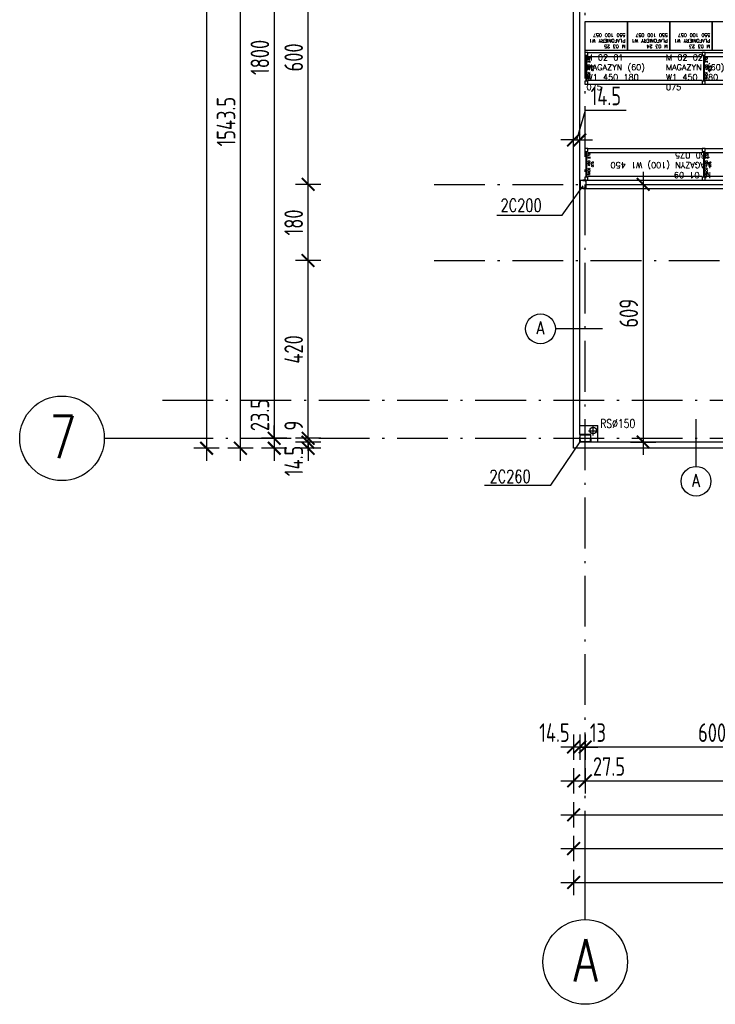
# Model space of a CAD drawing. Extents: x 153948 to 285449, y -89387 to -60195.
# Tile 6 of 100: x 247383 to 249028, y -87017 to -84690. Entities that reach past the tile are written whole.
import ezdxf
from ezdxf.enums import TextEntityAlignment as Align

# ---------------------------------------------------------------- set-up
doc = ezdxf.new("R2010")
doc.units = 0
doc.header["$LTSCALE"] = 100
doc.header["$MEASUREMENT"] = 0
doc.header["$PDMODE"] = 1
doc.linetypes.add('ACAD_ISO10W100', pattern=[18.5, 12, -3, 0.5, -3])
doc.layers.get('0').update_dxf_attribs({"linetype": 'CONTINUOUS'})
doc.layers.get('DEFPOINTS').update_dxf_attribs({"linetype": 'CONTINUOUS'})
for name, color, linetype in [('1', 2, 'CONTINUOUS'), ('K-STA', 2, 'CONTINUOUS'), ('OSIE', 8, 'ACAD_ISO10W100'), ('R-----OP', 2, 'CONTINUOUS'), ('rak550', 6, 'CONTINUOUS'), ('RS Minimasa VBA', 7, 'CONTINUOUS'), ('RS REGAŁY', 7, 'CONTINUOUS'), ('RYNNY', 2, 'CONTINUOUS'), ('SCIANY-GK', 11, 'CONTINUOUS'), ('TEXT', 11, 'CONTINUOUS'), ('TEXT1', 2, 'CONTINUOUS'), ('WYMIARY', 1, 'CONTINUOUS')]:
    doc.layers.add(name, color=color, linetype=linetype)
doc.layers.add('PANELE', color=3, linetype='CONTINUOUS', lineweight=30)
doc.styles.add('DYBY-NORMALNY-0-8-N', font='ROMANS.SHX', dxfattribs={"width": 0.8})
doc.styles.get("Standard").update_dxf_attribs({"font": 'txt.shx'})
doc.styles.add('STYLE2', font='isocp.shx', dxfattribs={"width": 0.8})
doc.styles.add('TXT3', font='SIMPLEX.SHX', dxfattribs={"width": 0.75, "height": 40})
doc.dimstyles.new('KRESKI_100', dxfattribs={"dimscale": 20, "dimtxt": 2.2, "dimasz": 1.5, "dimexe": 1.5, "dimexo": 1.5, "dimgap": 0.6, "dimtad": 1, "dimdec": 1, "dimrnd": 0.5, "dimdsep": 46, "dimtxsty": 'STYLE2', "dimblk1": 'ARCHTICK', "dimblk2": 'ARCHTICK', "dimsah": 1, "dimcen": 2.5, "dimdle": 1.5, "dimclrd": 10, "dimclre": 10, "dimclrt": 15, "dimadec": 0, "dimazin": 0, "dimtfac": 1, "dimtdec": 1, "dimtmove": 1, "dimatfit": 3, "dimldrblk": 'ARCHTICK', "dimfxl": 1.5, "dimfxlon": 1, "dimtolj": 1, "dimtzin": 0, "dimarcsym": 0})

# ---------------------------------------------------------------- blocks, each defined once
blk = doc.blocks.new('SC260X2')
at = {"layer": '1'}
for points in [[(-13, 9), (-13, 0), (-12.4, 0), (-12.1, 7, -0.401015), (-11.1, 7.9), (11.1, 7.9, -0.401015), (12.1, 7), (12.4, 0), (13, 0), (13, 9)], [(-13, -9), (-13, 0), (-12.4, 0), (-12.1, -7, 0.401015), (-11.1, -7.9), (11.1, -7.9, 0.401015), (12.1, -7), (12.4, 0), (13, 0), (13, -9)]]:
    blk.add_lwpolyline(points, format="xyb", close=True, dxfattribs=at)
blk = doc.blocks.new('SC200X2')
at = {"layer": '1'}
for points in [[(-10, 7.5), (-10, 0), (-9.7, 0, 0.391021), (-9.1, 0.6), (-8.7, 5.6, -0.391021), (-7.6, 6.6), (7.6, 6.6, -0.391021), (8.7, 5.6), (9.1, 0.6, 0.391021), (9.7, 0), (10, 0), (10, 7.5)], [(-10, -7.5), (-10, 0), (-9.7, 0, -0.391021), (-9.1, -0.6), (-8.7, -5.6, 0.391021), (-7.6, -6.6), (7.6, -6.6, 0.391021), (8.7, -5.6), (9.1, -0.6, -0.391021), (9.7, 0), (10, 0), (10, -7.5)]]:
    blk.add_lwpolyline(points, format="xyb", close=True, dxfattribs=at)
blk = doc.blocks.new('_ARCHTICK')
at = {"color": 0, "linetype": 'ByBlock', "const_width": 0.15}
blk.add_lwpolyline([(-0.5, -0.5), (0.5, 0.5)], dxfattribs=at)
blk = doc.blocks.new('*D20')
at = {"layer": 'DEFPOINTS', "color": 0, "ltscale": 0.1, "transparency": 16777216}
for p in [(248692.9, -85703), (260307.9, -85703), (260307.9, -86729)]:
    blk.add_point(p, dxfattribs=at)
at = {"layer": 'WYMIARY', "color": 10, "lineweight": -2, "ltscale": 0.1, "transparency": 16777216}
for p, q in [((248692.9, -86699), (248692.9, -86759)), ((260307.9, -86699), (260307.9, -86759)), ((248662.9, -86729), (260337.9, -86729))]:
    blk.add_line(p, q, dxfattribs=at)
at = {"layer": 'WYMIARY', "color": 10, "lineweight": -2, "ltscale": 0.1, "transparency": 16777216, "xscale": 30, "yscale": 30, "zscale": 30, "rotation": 180}
blk.add_blockref('_ARCHTICK', (248692.9, -86729), dxfattribs=at)
at = {"layer": 'WYMIARY', "color": 10, "lineweight": -2, "ltscale": 0.1, "transparency": 16777216, "xscale": 30, "yscale": 30, "zscale": 30}
blk.add_blockref('_ARCHTICK', (260307.9, -86729), dxfattribs=at)
at = {"layer": 'WYMIARY', "color": 15, "ltscale": 0.1, "transparency": 16777216, "insert": (254500.4, -86695), "char_height": 44, "attachment_point": 5, "style": 'STYLE2'}
blk.add_mtext('\\A1;11615', dxfattribs=at)
blk = doc.blocks.new('*D21')
at = {"layer": 'DEFPOINTS', "color": 0, "ltscale": 0.1, "transparency": 16777216}
for p in [(248692.9, -85703), (252750.4, -86569), (252750.4, -86649)]:
    blk.add_point(p, dxfattribs=at)
at = {"layer": 'WYMIARY', "color": 10, "lineweight": -2, "ltscale": 0.1, "transparency": 16777216}
for p, q in [((248692.9, -86619), (248692.9, -86679)), ((252750.4, -86619), (252750.4, -86679)), ((248662.9, -86649), (252780.4, -86649))]:
    blk.add_line(p, q, dxfattribs=at)
at = {"layer": 'WYMIARY', "color": 10, "lineweight": -2, "ltscale": 0.1, "transparency": 16777216, "xscale": 30, "yscale": 30, "zscale": 30, "rotation": 180}
blk.add_blockref('_ARCHTICK', (248692.9, -86649), dxfattribs=at)
at = {"layer": 'WYMIARY', "color": 10, "lineweight": -2, "ltscale": 0.1, "transparency": 16777216, "xscale": 30, "yscale": 30, "zscale": 30}
blk.add_blockref('_ARCHTICK', (252750.4, -86649), dxfattribs=at)
at = {"layer": 'WYMIARY', "color": 15, "ltscale": 0.1, "transparency": 16777216, "insert": (250721.7, -86615), "char_height": 44, "attachment_point": 5, "style": 'STYLE2'}
blk.add_mtext('\\A1;4057.5', dxfattribs=at)
blk = doc.blocks.new('*D34')
at = {"layer": 'DEFPOINTS', "color": 0, "ltscale": 0.1, "transparency": 16777216}
for p in [(248692.9, -85703), (251450.4, -86489), (251450.4, -86569)]:
    blk.add_point(p, dxfattribs=at)
at = {"layer": 'WYMIARY', "color": 10, "lineweight": -2, "ltscale": 0.1, "transparency": 16777216}
for p, q in [((248692.9, -86539), (248692.9, -86599)), ((251450.4, -86539), (251450.4, -86599)), ((248662.9, -86569), (251480.4, -86569))]:
    blk.add_line(p, q, dxfattribs=at)
at = {"layer": 'WYMIARY', "color": 10, "lineweight": -2, "ltscale": 0.1, "transparency": 16777216, "xscale": 30, "yscale": 30, "zscale": 30, "rotation": 180}
blk.add_blockref('_ARCHTICK', (248692.9, -86569), dxfattribs=at)
at = {"layer": 'WYMIARY', "color": 10, "lineweight": -2, "ltscale": 0.1, "transparency": 16777216, "xscale": 30, "yscale": 30, "zscale": 30}
blk.add_blockref('_ARCHTICK', (251450.4, -86569), dxfattribs=at)
at = {"layer": 'WYMIARY', "color": 15, "ltscale": 0.1, "transparency": 16777216, "insert": (250071.7, -86535), "char_height": 44, "attachment_point": 5, "style": 'STYLE2'}
blk.add_mtext('\\A1;2757.5', dxfattribs=at)
blk = doc.blocks.new('*D41')
at = {"layer": 'DEFPOINTS', "color": 0, "ltscale": 0.1, "transparency": 16777216}
for p in [(248692.9, -86409), (248720.4, -86409), (248720.4, -86489)]:
    blk.add_point(p, dxfattribs=at)
at = {"layer": 'WYMIARY', "color": 10, "lineweight": -2, "ltscale": 0.1, "transparency": 16777216}
for p, q in [((248692.9, -86459), (248692.9, -86519)), ((248720.4, -86459), (248720.4, -86519)), ((248662.9, -86489), (248750.4, -86489))]:
    blk.add_line(p, q, dxfattribs=at)
at = {"layer": 'WYMIARY', "color": 10, "lineweight": -2, "ltscale": 0.1, "transparency": 16777216, "xscale": 30, "yscale": 30, "zscale": 30, "rotation": 180}
blk.add_blockref('_ARCHTICK', (248692.9, -86489), dxfattribs=at)
at = {"layer": 'WYMIARY', "color": 10, "lineweight": -2, "ltscale": 0.1, "transparency": 16777216, "xscale": 30, "yscale": 30, "zscale": 30}
blk.add_blockref('_ARCHTICK', (248720.4, -86489), dxfattribs=at)
at = {"layer": 'WYMIARY', "color": 15, "ltscale": 0.1, "transparency": 16777216, "insert": (248776.6, -86455), "char_height": 44, "attachment_point": 5, "style": 'STYLE2'}
blk.add_mtext('\\A1;27.5', dxfattribs=at)
blk = doc.blocks.new('*D42')
at = {"layer": 'DEFPOINTS', "color": 0, "ltscale": 0.1, "transparency": 16777216}
for p in [(248720.4, -86409), (250520.4, -86409), (250520.4, -86489)]:
    blk.add_point(p, dxfattribs=at)
at = {"layer": 'WYMIARY', "color": 10, "lineweight": -2, "ltscale": 0.1, "transparency": 16777216}
for p, q in [((248720.4, -86459), (248720.4, -86519)), ((250520.4, -86459), (250520.4, -86519)), ((248690.4, -86489), (250550.4, -86489))]:
    blk.add_line(p, q, dxfattribs=at)
at = {"layer": 'WYMIARY', "color": 10, "lineweight": -2, "ltscale": 0.1, "transparency": 16777216, "xscale": 30, "yscale": 30, "zscale": 30, "rotation": 180}
blk.add_blockref('_ARCHTICK', (248720.4, -86489), dxfattribs=at)
at = {"layer": 'WYMIARY', "color": 10, "lineweight": -2, "ltscale": 0.1, "transparency": 16777216, "xscale": 30, "yscale": 30, "zscale": 30}
blk.add_blockref('_ARCHTICK', (250520.4, -86489), dxfattribs=at)
at = {"layer": 'WYMIARY', "color": 15, "ltscale": 0.1, "transparency": 16777216, "insert": (249620.4, -86455), "char_height": 44, "attachment_point": 5, "style": 'STYLE2'}
blk.add_mtext('\\A1;1800', dxfattribs=at)
blk = doc.blocks.new('*D69')
at = {"layer": 'DEFPOINTS', "color": 0, "ltscale": 0.1, "transparency": 16777216}
for p in [(248720.4, -86329), (249320.4, -86329), (248720.4, -86409)]:
    blk.add_point(p, dxfattribs=at)
at = {"layer": 'WYMIARY', "color": 10, "lineweight": -2, "ltscale": 0.1, "transparency": 16777216}
for p, q in [((248720.4, -86379), (248720.4, -86439)), ((249320.4, -86379), (249320.4, -86439)), ((249350.4, -86409), (248690.4, -86409))]:
    blk.add_line(p, q, dxfattribs=at)
at = {"layer": 'WYMIARY', "color": 10, "lineweight": -2, "ltscale": 0.1, "transparency": 16777216, "xscale": 30, "yscale": 30, "zscale": 30, "rotation": 180}
blk.add_blockref('_ARCHTICK', (248720.4, -86409), dxfattribs=at)
at = {"layer": 'WYMIARY', "color": 10, "lineweight": -2, "ltscale": 0.1, "transparency": 16777216, "xscale": 30, "yscale": 30, "zscale": 30}
blk.add_blockref('_ARCHTICK', (249320.4, -86409), dxfattribs=at)
at = {"layer": 'WYMIARY', "color": 15, "ltscale": 0.1, "transparency": 16777216, "insert": (249020.4, -86375), "char_height": 44, "attachment_point": 5, "style": 'STYLE2'}
blk.add_mtext('\\A1;600', dxfattribs=at)
blk = doc.blocks.new('*D73')
at = {"layer": 'DEFPOINTS', "color": 0, "ltscale": 0.1, "transparency": 16777216}
for p in [(248707.4, -86329), (248720.4, -86329), (248707.4, -86409)]:
    blk.add_point(p, dxfattribs=at)
at = {"layer": 'WYMIARY', "color": 10, "lineweight": -2, "ltscale": 0.1, "transparency": 16777216}
for p, q in [((248707.4, -86379), (248707.4, -86439)), ((248720.4, -86379), (248720.4, -86439)), ((248707.4, -86409), (248677.4, -86409)), ((248720.4, -86409), (248707.4, -86409)), ((248720.4, -86409), (248750.4, -86409))]:
    blk.add_line(p, q, dxfattribs=at)
at = {"layer": 'WYMIARY', "color": 10, "lineweight": -2, "ltscale": 0.1, "transparency": 16777216, "xscale": 30, "yscale": 30, "zscale": 30}
blk.add_blockref('_ARCHTICK', (248707.4, -86409), dxfattribs=at)
at = {"layer": 'WYMIARY', "color": 10, "lineweight": -2, "ltscale": 0.1, "transparency": 16777216, "xscale": 30, "yscale": 30, "zscale": 30, "rotation": 180}
blk.add_blockref('_ARCHTICK', (248720.4, -86409), dxfattribs=at)
at = {"layer": 'WYMIARY', "color": 15, "ltscale": 0.1, "transparency": 16777216, "insert": (248750.4, -86375), "char_height": 44, "attachment_point": 5, "style": 'STYLE2'}
blk.add_mtext('\\A1;13', dxfattribs=at)
blk = doc.blocks.new('*D74')
at = {"layer": 'DEFPOINTS', "color": 0, "ltscale": 0.1, "transparency": 16777216}
for p in [(248692.9, -86329), (248707.4, -86329), (248692.9, -86409)]:
    blk.add_point(p, dxfattribs=at)
at = {"layer": 'WYMIARY', "color": 10, "lineweight": -2, "ltscale": 0.1, "transparency": 16777216}
for p, q in [((248692.9, -86379), (248692.9, -86439)), ((248707.4, -86379), (248707.4, -86439)), ((248692.9, -86409), (248662.9, -86409)), ((248707.4, -86409), (248692.9, -86409)), ((248707.4, -86409), (248737.4, -86409))]:
    blk.add_line(p, q, dxfattribs=at)
at = {"layer": 'WYMIARY', "color": 10, "lineweight": -2, "ltscale": 0.1, "transparency": 16777216, "xscale": 30, "yscale": 30, "zscale": 30}
blk.add_blockref('_ARCHTICK', (248692.9, -86409), dxfattribs=at)
at = {"layer": 'WYMIARY', "color": 10, "lineweight": -2, "ltscale": 0.1, "transparency": 16777216, "xscale": 30, "yscale": 30, "zscale": 30, "rotation": 180}
blk.add_blockref('_ARCHTICK', (248707.4, -86409), dxfattribs=at)
at = {"layer": 'WYMIARY', "color": 15, "ltscale": 0.1, "transparency": 16777216, "insert": (248647.5, -86375), "char_height": 44, "attachment_point": 5, "style": 'STYLE2'}
blk.add_mtext('\\A1;14.5', dxfattribs=at)
blk = doc.blocks.new('*D78')
at = {"layer": 'DEFPOINTS', "color": 0, "ltscale": 0.1, "transparency": 16777216}
for p in [(248707.4, -84974.5), (248692.9, -85079.5), (248707.4, -85069.5)]:
    blk.add_point(p, dxfattribs=at)
at = {"layer": 'WYMIARY', "color": 10, "lineweight": -2, "ltscale": 0.1, "transparency": 16777216}
for p, q in [((248700.2, -84974.5), (248721.2, -84904.5)), ((248721.2, -84904.5), (248817, -84904.5)), ((248692.9, -85004.5), (248692.9, -84944.5)), ((248707.4, -85004.5), (248707.4, -84944.5)), ((248692.9, -84974.5), (248662.9, -84974.5)), ((248692.9, -84974.5), (248707.4, -84974.5)), ((248692.9, -84974.5), (248707.4, -84974.5)), ((248707.4, -84974.5), (248737.4, -84974.5))]:
    blk.add_line(p, q, dxfattribs=at)
at = {"layer": 'WYMIARY', "color": 10, "lineweight": -2, "ltscale": 0.1, "transparency": 16777216, "xscale": 30, "yscale": 30, "zscale": 30}
blk.add_blockref('_ARCHTICK', (248692.9, -84974.5), dxfattribs=at)
at = {"layer": 'WYMIARY', "color": 10, "lineweight": -2, "ltscale": 0.1, "transparency": 16777216, "xscale": 30, "yscale": 30, "zscale": 30, "rotation": 180}
blk.add_blockref('_ARCHTICK', (248707.4, -84974.5), dxfattribs=at)
at = {"layer": 'WYMIARY', "color": 15, "ltscale": 0.1, "transparency": 16777216, "insert": (248769.1, -84870.5), "char_height": 44, "attachment_point": 5, "style": 'STYLE2'}
blk.add_mtext('\\A1;14.5', dxfattribs=at)
blk = doc.blocks.new('*D198')
at = {"layer": 'DEFPOINTS', "color": 0, "ltscale": 0.1, "transparency": 16777216}
for p in [(248692.9, -74816), (247825, -85703), (248692.9, -85703)]:
    blk.add_point(p, dxfattribs=at)
at = {"layer": 'WYMIARY', "color": 10, "lineweight": -2, "ltscale": 0.1, "transparency": 16777216}
for p, q in [((247825, -74786), (247825, -85733)), ((247855, -74816), (247795, -74816)), ((247855, -85703), (247795, -85703))]:
    blk.add_line(p, q, dxfattribs=at)
at = {"layer": 'WYMIARY', "color": 10, "lineweight": -2, "ltscale": 0.1, "transparency": 16777216, "xscale": 30, "yscale": 30, "zscale": 30}
for p, rotation in [((247825, -74816), 90), ((247825, -85703), 270)]:
    blk.add_blockref('_ARCHTICK', p, dxfattribs=dict(at, rotation=rotation))
at = {"layer": 'WYMIARY', "color": 15, "ltscale": 0.1, "transparency": 16777216, "insert": (247791, -80259.5), "char_height": 44, "attachment_point": 5, "rotation": 90, "style": 'STYLE2'}
blk.add_mtext('\\A1;10887', dxfattribs=at)
blk = doc.blocks.new('*D199')
at = {"layer": 'DEFPOINTS', "color": 0, "ltscale": 0.1, "transparency": 16777216}
for p in [(247905, -84159.5), (248692.9, -84159.5), (248692.9, -85703)]:
    blk.add_point(p, dxfattribs=at)
at = {"layer": 'WYMIARY', "color": 10, "lineweight": -2, "ltscale": 0.1, "transparency": 16777216}
for p, q in [((247905, -85733), (247905, -84129.5)), ((247935, -84159.5), (247875, -84159.5)), ((247935, -85703), (247875, -85703))]:
    blk.add_line(p, q, dxfattribs=at)
at = {"layer": 'WYMIARY', "color": 10, "lineweight": -2, "ltscale": 0.1, "transparency": 16777216, "xscale": 30, "yscale": 30, "zscale": 30}
for p, rotation in [((247905, -84159.5), 90), ((247905, -85703), 270)]:
    blk.add_blockref('_ARCHTICK', p, dxfattribs=dict(at, rotation=rotation))
at = {"layer": 'WYMIARY', "color": 15, "ltscale": 0.1, "transparency": 16777216, "insert": (247871, -84931.3), "char_height": 44, "attachment_point": 5, "rotation": 90, "style": 'STYLE2'}
blk.add_mtext('\\A1;1543.5', dxfattribs=at)
blk = doc.blocks.new('*D211')
at = {"layer": 'DEFPOINTS', "color": 0, "ltscale": 0.1, "transparency": 16777216}
for p in [(248065, -83879.5), (247985, -85679.5), (248065, -85679.5)]:
    blk.add_point(p, dxfattribs=at)
at = {"layer": 'WYMIARY', "color": 10, "lineweight": -2, "ltscale": 0.1, "transparency": 16777216}
for p, q in [((247985, -83849.5), (247985, -85709.5)), ((248015, -83879.5), (247955, -83879.5)), ((248015, -85679.5), (247955, -85679.5))]:
    blk.add_line(p, q, dxfattribs=at)
at = {"layer": 'WYMIARY', "color": 10, "lineweight": -2, "ltscale": 0.1, "transparency": 16777216, "xscale": 30, "yscale": 30, "zscale": 30}
for p, rotation in [((247985, -83879.5), 90), ((247985, -85679.5), 270)]:
    blk.add_blockref('_ARCHTICK', p, dxfattribs=dict(at, rotation=rotation))
at = {"layer": 'WYMIARY', "color": 15, "ltscale": 0.1, "transparency": 16777216, "insert": (247951, -84779.5), "char_height": 44, "attachment_point": 5, "rotation": 90, "style": 'STYLE2'}
blk.add_mtext('\\A1;1800', dxfattribs=at)
blk = doc.blocks.new('*D212')
at = {"layer": 'DEFPOINTS', "color": 0, "ltscale": 0.1, "transparency": 16777216}
for p in [(248065, -85679.5), (247985, -85703), (248065, -85703)]:
    blk.add_point(p, dxfattribs=at)
at = {"layer": 'WYMIARY', "color": 10, "lineweight": -2, "ltscale": 0.1, "transparency": 16777216}
for p, q in [((247985, -85679.5), (247985, -85649.5)), ((248015, -85679.5), (247955, -85679.5)), ((247985, -85679.5), (247985, -85703)), ((248015, -85703), (247955, -85703)), ((247985, -85703), (247985, -85733))]:
    blk.add_line(p, q, dxfattribs=at)
at = {"layer": 'WYMIARY', "color": 10, "lineweight": -2, "ltscale": 0.1, "transparency": 16777216, "xscale": 30, "yscale": 30, "zscale": 30}
for p, rotation in [((247985, -85679.5), 270), ((247985, -85703), 90)]:
    blk.add_blockref('_ARCHTICK', p, dxfattribs=dict(at, rotation=rotation))
at = {"layer": 'WYMIARY', "color": 15, "ltscale": 0.1, "transparency": 16777216, "insert": (247951, -85624.5), "char_height": 44, "attachment_point": 5, "rotation": 90, "style": 'STYLE2'}
blk.add_mtext('\\A1;23.5', dxfattribs=at)
blk = doc.blocks.new('*D213')
at = {"layer": 'DEFPOINTS', "color": 0, "ltscale": 0.1, "transparency": 16777216}
for p in [(248065, -85688.5), (248692.9, -85703), (248707.4, -85688.5)]:
    blk.add_point(p, dxfattribs=at)
at = {"layer": 'WYMIARY', "color": 10, "lineweight": -2, "ltscale": 0.1, "transparency": 16777216}
for p, q in [((248065, -85688.5), (248065, -85658.5)), ((248095, -85688.5), (248035, -85688.5)), ((248095, -85703), (248035, -85703)), ((248065, -85703), (248065, -85688.5)), ((248065, -85703), (248065, -85733))]:
    blk.add_line(p, q, dxfattribs=at)
at = {"layer": 'WYMIARY', "color": 10, "lineweight": -2, "ltscale": 0.1, "transparency": 16777216, "xscale": 30, "yscale": 30, "zscale": 30}
for p, rotation in [((248065, -85688.5), 270), ((248065, -85703), 90)]:
    blk.add_blockref('_ARCHTICK', p, dxfattribs=dict(at, rotation=rotation))
at = {"layer": 'WYMIARY', "color": 15, "ltscale": 0.1, "transparency": 16777216, "insert": (248031, -85733), "char_height": 44, "attachment_point": 5, "rotation": 90, "style": 'STYLE2'}
blk.add_mtext('\\A1;14.5', dxfattribs=at)
blk = doc.blocks.new('*D214')
at = {"layer": 'DEFPOINTS', "color": 0, "ltscale": 0.1, "transparency": 16777216}
for p in [(248065, -85679.5), (248145, -85679.5), (248707.4, -85688.5)]:
    blk.add_point(p, dxfattribs=at)
at = {"layer": 'WYMIARY', "color": 10, "lineweight": -2, "ltscale": 0.1, "transparency": 16777216}
for p, q in [((248065, -85679.5), (248065, -85649.5)), ((248095, -85679.5), (248035, -85679.5)), ((248065, -85688.5), (248065, -85679.5)), ((248095, -85688.5), (248035, -85688.5)), ((248065, -85688.5), (248065, -85718.5))]:
    blk.add_line(p, q, dxfattribs=at)
at = {"layer": 'WYMIARY', "color": 10, "lineweight": -2, "ltscale": 0.1, "transparency": 16777216, "xscale": 30, "yscale": 30, "zscale": 30}
for p, rotation in [((248065, -85679.5), 270), ((248065, -85688.5), 90)]:
    blk.add_blockref('_ARCHTICK', p, dxfattribs=dict(at, rotation=rotation))
at = {"layer": 'WYMIARY', "color": 15, "ltscale": 0.1, "transparency": 16777216, "insert": (248031, -85649.5), "char_height": 44, "attachment_point": 5, "rotation": 90, "style": 'STYLE2'}
blk.add_mtext('\\A1;9', dxfattribs=at)
blk = doc.blocks.new('*D215')
at = {"layer": 'DEFPOINTS', "color": 0, "ltscale": 0.1, "transparency": 16777216}
for p in [(248065, -85259.5), (248145, -85259.5), (248145, -85679.5)]:
    blk.add_point(p, dxfattribs=at)
at = {"layer": 'WYMIARY', "color": 10, "lineweight": -2, "ltscale": 0.1, "transparency": 16777216}
for p, q in [((248065, -85709.5), (248065, -85229.5)), ((248095, -85259.5), (248035, -85259.5)), ((248095, -85679.5), (248035, -85679.5))]:
    blk.add_line(p, q, dxfattribs=at)
at = {"layer": 'WYMIARY', "color": 10, "lineweight": -2, "ltscale": 0.1, "transparency": 16777216, "xscale": 30, "yscale": 30, "zscale": 30}
for p, rotation in [((248065, -85259.5), 90), ((248065, -85679.5), 270)]:
    blk.add_blockref('_ARCHTICK', p, dxfattribs=dict(at, rotation=rotation))
at = {"layer": 'WYMIARY', "color": 15, "ltscale": 0.1, "transparency": 16777216, "insert": (248031, -85469.5), "char_height": 44, "attachment_point": 5, "rotation": 90, "style": 'STYLE2'}
blk.add_mtext('\\A1;420', dxfattribs=at)
blk = doc.blocks.new('*D216')
at = {"layer": 'DEFPOINTS', "color": 0, "ltscale": 0.1, "transparency": 16777216}
for p in [(248065, -85079.5), (248145, -85079.5), (248145, -85259.5)]:
    blk.add_point(p, dxfattribs=at)
at = {"layer": 'WYMIARY', "color": 10, "lineweight": -2, "ltscale": 0.1, "transparency": 16777216}
for p, q in [((248065, -85289.5), (248065, -85049.5)), ((248095, -85079.5), (248035, -85079.5)), ((248095, -85259.5), (248035, -85259.5))]:
    blk.add_line(p, q, dxfattribs=at)
at = {"layer": 'WYMIARY', "color": 10, "lineweight": -2, "ltscale": 0.1, "transparency": 16777216, "xscale": 30, "yscale": 30, "zscale": 30}
for p, rotation in [((248065, -85079.5), 90), ((248065, -85259.5), 270)]:
    blk.add_blockref('_ARCHTICK', p, dxfattribs=dict(at, rotation=rotation))
at = {"layer": 'WYMIARY', "color": 15, "ltscale": 0.1, "transparency": 16777216, "insert": (248031, -85169.5), "char_height": 44, "attachment_point": 5, "rotation": 90, "style": 'STYLE2'}
blk.add_mtext('\\A1;180', dxfattribs=at)
blk = doc.blocks.new('*D217')
at = {"layer": 'DEFPOINTS', "color": 0, "ltscale": 0.1, "transparency": 16777216}
for p in [(248065, -84479.5), (248145, -84479.5), (248145, -85079.5)]:
    blk.add_point(p, dxfattribs=at)
at = {"layer": 'WYMIARY', "color": 10, "lineweight": -2, "ltscale": 0.1, "transparency": 16777216}
for p, q in [((248065, -85109.5), (248065, -84449.5)), ((248095, -84479.5), (248035, -84479.5)), ((248095, -85079.5), (248035, -85079.5))]:
    blk.add_line(p, q, dxfattribs=at)
at = {"layer": 'WYMIARY', "color": 10, "lineweight": -2, "ltscale": 0.1, "transparency": 16777216, "xscale": 30, "yscale": 30, "zscale": 30}
for p, rotation in [((248065, -84479.5), 90), ((248065, -85079.5), 270)]:
    blk.add_blockref('_ARCHTICK', p, dxfattribs=dict(at, rotation=rotation))
at = {"layer": 'WYMIARY', "color": 15, "ltscale": 0.1, "transparency": 16777216, "insert": (248031, -84779.5), "char_height": 44, "attachment_point": 5, "rotation": 90, "style": 'STYLE2'}
blk.add_mtext('\\A1;600', dxfattribs=at)
blk = doc.blocks.new('*D239')
at = {"layer": 'DEFPOINTS', "color": 0, "ltscale": 0.1, "transparency": 16777216}
for p in [(248722.4, -85079.5), (248750.4, -85688.5), (248857.3, -85688.5)]:
    blk.add_point(p, dxfattribs=at)
at = {"layer": 'WYMIARY', "color": 10, "lineweight": -2, "ltscale": 0.1, "transparency": 16777216}
for p, q in [((248857.3, -85049.5), (248857.3, -85718.5)), ((248827.3, -85079.5), (248887.3, -85079.5)), ((248827.3, -85688.5), (248887.3, -85688.5))]:
    blk.add_line(p, q, dxfattribs=at)
at = {"layer": 'WYMIARY', "color": 10, "lineweight": -2, "ltscale": 0.1, "transparency": 16777216, "xscale": 30, "yscale": 30, "zscale": 30}
for p, rotation in [((248857.3, -85079.5), 90), ((248857.3, -85688.5), 270)]:
    blk.add_blockref('_ARCHTICK', p, dxfattribs=dict(at, rotation=rotation))
at = {"layer": 'WYMIARY', "color": 15, "ltscale": 0.1, "transparency": 16777216, "insert": (248823.3, -85384), "char_height": 44, "attachment_point": 5, "rotation": 90, "style": 'STYLE2'}
blk.add_mtext('\\A1;609', dxfattribs=at)
blk = doc.blocks.new('RACK 450 270 075')
at = {"color": 1}
for p, q in [((7, 75), (277.8, 75)), ((2.75, 68), (2.75, 7)), ((4.25, 68), (4.25, 7)), ((7, 65.5), (277.8, 65.5)), ((7, 9.5), (277.8, 9.5)), ((7, 0), (277.8, 0))]:
    blk.add_line(p, q, dxfattribs=at)
for points in [[(0, 68), (7, 68), (7, 75), (0, 75)], [(0, 0), (7, 0), (7, 7), (0, 7)]]:
    blk.add_lwpolyline(points, close=True, dxfattribs=at)
at = {"color": 1, "insert": (14.25, 37.5), "char_height": 5, "width": 61, "attachment_point": 5, "rotation": 90}
blk.add_mtext('RACK 450 270 075', dxfattribs=at)

msp = doc.modelspace()

# ---------------------------------------------------------------- linework, layer by layer
at = {"layer": 'OSIE', "ltscale": 0.1}
for p, q in [((248720.4, -86679.55), (248720.4, -73374.65)), ((248363.17, -85079.55), (249349.98, -85079.55)), ((248363.17, -85259.55), (263229.19, -85259.55)), ((247720.4, -85589.55), (263229.19, -85589.55)), ((248727.87, -85661.49), (248750.66, -85661.49)), ((248739.26, -85672.89), (248739.26, -85650.09)), ((247720.4, -85679.55), (263229.19, -85679.55))]:
    msp.add_line(p, q, dxfattribs=at)
at = {"layer": 'PANELE', "ltscale": 0.5}
for p, q in [((248692.9, -85703.05), (248692.9, -84479.55)), ((248707.4, -85670.55), (248707.4, -84479.55)), ((251450.4, -85703.05), (248692.9, -85703.05)), ((251450.4, -85688.55), (248733.4, -85688.55))]:
    msp.add_line(p, q, dxfattribs=at)
at = {"layer": 'R-----OP'}
for p, q in [((248761.54, -85420.55), (248649.81, -85420.55)), ((248982.01, -85634.14), (248982.01, -85745.87))]:
    msp.add_line(p, q, dxfattribs=at)
for centre in [(248614.63, -85420.94), (248982.4, -85781.05)]:
    msp.add_circle(centre, 35.19, dxfattribs=at)
at = {"layer": 'rak550', "lineweight": -3}
for points in [[(248719.7, -84762.55), (248820.1, -84762.55), (248820.1, -84695.55), (248719.7, -84695.55)], [(248820.1, -84762.55), (248920.5, -84762.55), (248920.5, -84695.55), (248820.1, -84695.55)], [(248920.5, -84762.55), (249020.9, -84762.55), (249020.9, -84695.55), (248920.5, -84695.55)], [(249020.9, -84762.55), (249121.3, -84762.55), (249121.3, -84695.55), (249020.9, -84695.55)]]:
    msp.add_lwpolyline(points, close=True, dxfattribs=at)
at = {"layer": 'RYNNY', "ltscale": 0.1}
msp.add_circle((248739.26, -85661.13), 7.5, dxfattribs=at)
at = {"layer": 'SCIANY-GK', "ltscale": 0.1}
for p, q in [((248722.4, -85079.55), (252493.33, -85079.55)), ((248722.4, -85089.55), (252483.38, -85089.55)), ((248707.4, -85649.55), (248750.4, -85649.55)), ((248750.4, -85688.55), (248750.4, -85649.55))]:
    msp.add_line(p, q, dxfattribs=at)
at = {"layer": 'TEXT'}
for p, q in [((248665.53, -85152.19), (248715.4, -85083.3)), ((248511.71, -85152.19), (248665.53, -85152.19)), ((248638.71, -85789.98), (248708.36, -85688.05)), ((248482.52, -85789.98), (248638.71, -85789.98))]:
    msp.add_line(p, q, dxfattribs=at)
at = {"layer": 'TEXT1'}
for p, q in [((247583.04, -85679.55), (247720.4, -85679.55)), ((248720.4, -86816.91), (248720.4, -86679.55))]:
    msp.add_line(p, q, dxfattribs=at)
for centre in [(247483.04, -85679.55), (248720.4, -86916.91)]:
    msp.add_circle(centre, 100, dxfattribs=at)

# ---------------------------------------------------------------- block references
at = {"layer": 'K-STA', "ltscale": 0.5, "rotation": 270}
msp.add_blockref('SC200X2', (248714.9, -85079.55), dxfattribs=at)
at = {"layer": 'K-STA', "ltscale": 0.5}
msp.add_blockref('SC260X2', (248720.4, -85679.55), dxfattribs=at)
at = {"layer": 'RS REGAŁY'}
for p in [(248719.2, -84842.55), (248997, -84842.55), (248719.2, -85069.55), (248997, -85069.55)]:
    msp.add_blockref('RACK 450 270 075', p, dxfattribs=at)

# ---------------------------------------------------------------- texts
at = {"layer": 'R-----OP', "style": 'DYBY-NORMALNY-0-8-N', "width": 0.8}
for p in [(248614.23, -85418.83), (248982, -85778.94)]:
    msp.add_text('A', height=30, dxfattribs=at).set_placement(p, align=Align.MIDDLE)
at = {"layer": 'R-----OP', "color": 2, "style": 'DYBY-NORMALNY-0-8-N', "width": 0.8}
msp.add_text('RS%%c150', height=20, dxfattribs=at).set_placement((248797.24, -85644.58), align=Align.MIDDLE)
at = {"layer": 'RS Minimasa VBA', "attachment_point": 1, "rotation": 180}
for s, insert, char_height, width in [('M 03 25^M^JPLAFONIERY W1 550 100 057', (248815.1, -84757.55), 8, 95.4), ('M 03 24^M^JPLAFONIERY W1 550 100 057', (248915.5, -84757.55), 8, 95.4), ('M 03 23^M^JPLAFONIERY W1 550 100 057', (249015.9, -84757.55), 8, 95.4), ('M 01 09^M^JMAGAZYN (100) W1 450 180 075', (249017.5, -85064.55), 14, 272.8)]:
    msp.add_mtext(s, dxfattribs=dict(at, insert=insert, char_height=char_height, width=width))
at = {"layer": 'RS Minimasa VBA', "char_height": 14, "width": 182.8, "attachment_point": 1}
for s, insert in [('M 02 01^M^JMAGAZYN (60) W1 450 180 075', (248723.5, -84772.55)), ('M 02 02^M^JMAGAZYN (60) W1 450 180 075', (248911.3, -84772.55))]:
    msp.add_mtext(s, dxfattribs=dict(at, insert=insert))
at = {"layer": 'TEXT', "style": 'TXT3', "width": 0.75}
for s, p in [('2C200', (248520, -85143.9)), ('2C260', (248493.96, -85784.51))]:
    msp.add_text(s, height=30, dxfattribs=at).set_placement(p)
at = {"layer": 'TEXT1', "style": 'TXT3', "width": 0.75}
for s, p in [('7', (247453.24, -85726.19)), ('A', (248692.56, -86962.64))]:
    msp.add_text(s, height=100, dxfattribs=at).set_placement(p)

# ---------------------------------------------------------------- dimensions: what is measured, and where the dimension line sits
at = {"layer": 'WYMIARY', "ltscale": 0.1}
for base, p1, p2, picture, middle in [((247824.99, -85703.05), (248692.9, -74816.05), (248692.9, -85703.05), '*D198', (247790.99, -80259.55)), ((247984.99, -85679.55), (248064.99, -83879.55), (248064.99, -85679.55), '*D211', (247950.99, -84779.55)), ((247904.99, -84159.55), (248692.9, -85703.05), (248692.9, -84159.55), '*D199', (247870.99, -84931.3)), ((248064.99, -84479.55), (248144.99, -85079.55), (248144.99, -84479.55), '*D217', (248030.99, -84779.55)), ((248064.99, -85079.55), (248144.99, -85259.55), (248144.99, -85079.55), '*D216', (248030.99, -85169.55)), ((248857.26, -85688.55), (248722.4, -85079.55), (248750.4, -85688.55), '*D239', (248823.26, -85384.05)), ((248064.99, -85259.55), (248144.99, -85679.55), (248144.99, -85259.55), '*D215', (248030.98, -85469.55))]:
    dim = msp.add_linear_dim(base=base, p1=p1, p2=p2, angle=90, dimstyle='KRESKI_100', dxfattribs=at)
    dim.commit()
    dim.dimension.update_dxf_attribs({"geometry": picture, "text_midpoint": middle})
for base, p1, p2, picture, middle in [((248707.4, -84974.48), (248692.9, -85079.55), (248707.4, -85069.55), '*D78', (248733.15, -84870.48)), ((260307.9, -86729.04), (248692.9, -85703.05), (260307.9, -85703.05), '*D20', (254500.4, -86695.04)), ((252750.4, -86649.04), (248692.9, -85703.05), (252750.4, -86569.04), '*D21', (250721.65, -86615.04)), ((251450.4, -86569.04), (248692.9, -85703.05), (251450.4, -86489.04), '*D34', (250071.65, -86535.04)), ((248720.4, -86409.04), (249320.4, -86329.04), (248720.4, -86329.04), '*D69', (249020.4, -86375.04)), ((250520.4, -86489.04), (248720.4, -86409.04), (250520.4, -86409.04), '*D42', (249620.4, -86455.04))]:
    dim = msp.add_linear_dim(base=base, p1=p1, p2=p2, dimstyle='KRESKI_100', dxfattribs=at)
    dim.commit()
    dim.dimension.update_dxf_attribs({"geometry": picture, "text_midpoint": middle})
for base, p1, p2, picture, middle in [((247984.99, -85703.05), (248064.99, -85679.55), (248064.99, -85703.05), '*D212', (247984.99, -85624.52)), ((248064.99, -85679.55), (248707.4, -85688.55), (248144.99, -85679.55), '*D214', (248064.99, -85649.55)), ((248064.99, -85688.55), (248692.9, -85703.05), (248707.4, -85688.55), '*D213', (248064.99, -85733.05))]:
    dim = msp.add_linear_dim(base=base, p1=p1, p2=p2, angle=90, dimstyle='KRESKI_100', dxfattribs=at)
    dim.commit()
    dim.dimension.update_dxf_attribs({"geometry": picture, "text_midpoint": middle, "dimtype": 160})
for base, p1, p2, picture, middle in [((248692.9, -86409.04), (248707.4, -86329.04), (248692.9, -86329.04), '*D74', (248647.52, -86409.04)), ((248707.4, -86409.04), (248720.4, -86329.04), (248707.4, -86329.04), '*D73', (248750.4, -86409.04)), ((248720.4, -86489.04), (248692.9, -86409.04), (248720.4, -86409.04), '*D41', (248776.63, -86489.04))]:
    dim = msp.add_linear_dim(base=base, p1=p1, p2=p2, dimstyle='KRESKI_100', dxfattribs=at)
    dim.commit()
    dim.dimension.update_dxf_attribs({"geometry": picture, "text_midpoint": middle, "dimtype": 160})

doc.saveas('drawing.dxf')
